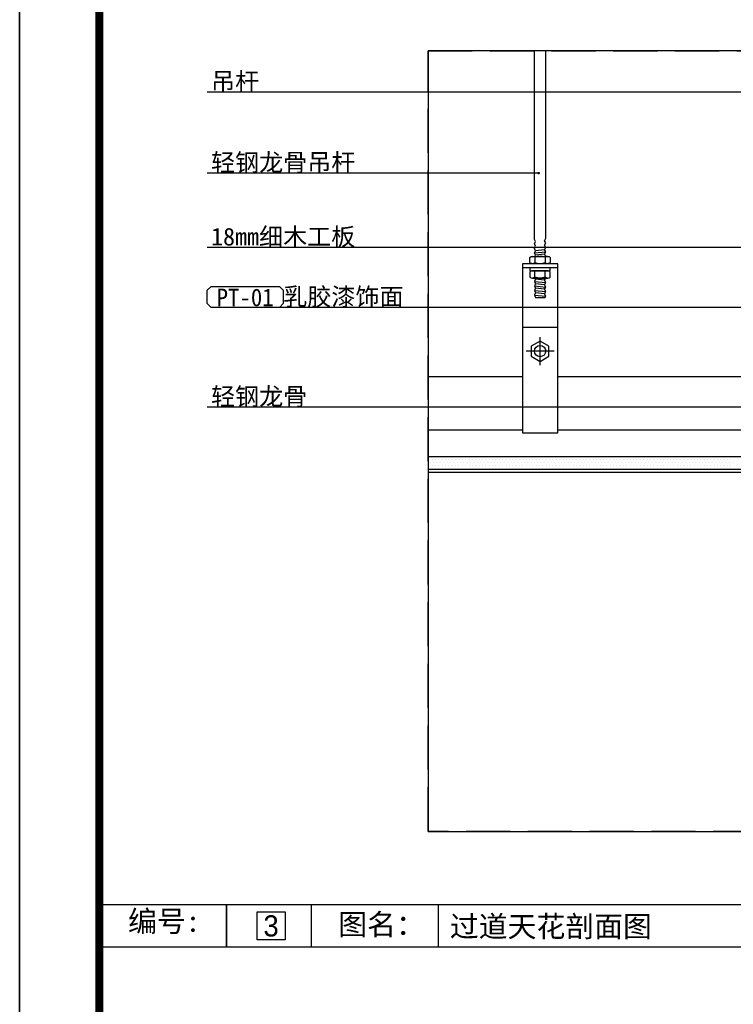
# Model space of a CAD drawing. Header units: millimetres. Extents: x -53 to 3023, y -53 to 2153.
# Tile 2 of 52: x 0 to 506, y 645 to 1344. Entities that reach past the tile are written whole.
import ezdxf
from ezdxf.enums import TextEntityAlignment as Align

# ---------------------------------------------------------------- set-up
doc = ezdxf.new("R2010")
doc.units = ezdxf.units.MM
doc.header["$LTSCALE"] = 5
doc.linetypes.add('DASH', pattern=[0.35, 0.25, -0.1])
doc.layers.get('Defpoints').update_dxf_attribs({"color": 8})
for name, color, linetype in [('8', 8, 'Continuous'), ('A-建筑-拆墙', 251, 'Continuous'), ('A-建筑-窗户', 4, 'Continuous'), ('A2图框$0$E-图框', 100, 'Continuous'), ('E--图例', 3, 'Continuous'), ('E-文本', 7, 'Continuous'), ('F-文本', 61, 'Continuous'), ('Q-立面-完成面造型线', 6, 'Continuous'), ('Q-立面-次粗线', 31, 'Continuous'), ('Q-立面-粗线', 30, 'Continuous')]:
    doc.layers.add(name, color=color, linetype=linetype)
doc.layers.add('A-批量打印图层', color=251, linetype='Continuous', plot=False)
doc.layers.add('A2图框$0$图框外线', color=1, linetype='Continuous', plot=False)
doc.styles.add('-宋体', font='SimSun.ttf', dxfattribs={"width": 0.8})
doc.styles.add('ar', font='arial.ttf')
doc.styles.get("Standard").update_dxf_attribs({"font": 'SimSun.ttf'})
doc.styles.add('TXT', font='gbenor.shx', dxfattribs={"width": 0.7})
doc.styles.add('黑体', font='SIMHEI_0.TTF')
doc.dimstyles.new('1', dxfattribs={"dimscale": 0, "dimtxt": 2.5, "dimasz": 1.5, "dimexe": 1, "dimexo": 0, "dimgap": 0.3, "dimtad": 1, "dimdec": 0, "dimzin": 0, "dimdsep": 46, "dimtxsty": 'Standard', "dimblk": 'ARCHTICK', "dimcen": 0.09, "dimclrd": 8, "dimclre": 8, "dimclrt": 4, "dimadec": 0, "dimazin": 0, "dimtfac": 1, "dimtdec": 0, "dimtix": 1, "dimtofl": 0, "dimtmove": 2, "dimatfit": 3, "dimldrblk": 'DOTSMALL', "dimfxl": 5, "dimfxlon": 1, "dimtolj": 1, "dimtzin": 0, "dimarcsym": 0})

# ---------------------------------------------------------------- blocks, each defined once
blk = doc.blocks.new('A$C09D450D1')
at = {"layer": '8'}
for p, q in [((-50, 24), (-50, 58)), ((-50, 58), (0, 58)), ((0, 58), (0, 24)), ((-42, 26.86), (-42, 51.32)), ((-42, 51.32), (-8, 51.32)), ((-8, 51.32), (-8, 26.86)), ((-41.5, 21), (-50, 24)), ((-36.5, 23.86), (-42, 26.86)), ((-41.5, 16), (-41.5, 21)), ((-36.5, 14), (-36.5, 23.86)), ((-8, 26.86), (-13.5, 23.86)), ((-13.5, 23.86), (-13.5, 14)), ((0, 24), (-8.5, 21)), ((-8.5, 21), (-8.5, 16)), ((-45, 19), (-50, 19)), ((-50, 19), (-50, 0)), ((-49.5, 0.5), (-49.5, 18.5)), ((-49.5, 18.5), (-45.5, 18.5)), ((-49.5, 8), (-49.5, 16)), ((-49.5, 16), (-41.5, 16)), ((-45.5, 18.5), (-45.5, 16)), ((-45.5, 16), (-45, 16)), ((-45, 16), (-45, 19)), ((-43.43, 13.65), (-43.11, 14.51)), ((-43.32, 15.17), (-43, 16.03)), ((-43.11, 14.51), (-43.32, 15.17)), ((-43.25, 16.67), (-42.51, 18)), ((-43, 16.03), (-43.25, 16.67)), ((-42.51, 18), (-41.88, 17.18)), ((-41.88, 17.18), (-42.04, 16.38)), ((-42.04, 16.38), (-41.77, 15.74)), ((-41.77, 15.74), (-41.96, 14.93)), ((-41.96, 14.93), (-41.64, 14.31)), ((-41.64, 14.31), (-41.81, 13.51)), ((-13.5, 14), (-36.5, 14)), ((-8.5, 16), (-0.5, 16)), ((-8.04, 14.93), (-8.36, 14.31)), ((-8.36, 14.31), (-8.19, 13.51)), ((-7.96, 16.38), (-8.23, 15.74)), ((-8.23, 15.74), (-8.04, 14.93)), ((-7.49, 18), (-8.12, 17.18)), ((-8.12, 17.18), (-7.96, 16.38)), ((-6.75, 16.67), (-7.49, 18)), ((-7, 16.03), (-6.75, 16.67)), ((-6.68, 15.17), (-7, 16.03)), ((-6.89, 14.51), (-6.68, 15.17)), ((-6.57, 13.65), (-6.89, 14.51)), ((0, 19), (-5, 19)), ((-5, 19), (-5, 16)), ((-5, 16), (-4.5, 16)), ((-4.5, 16), (-4.5, 18.5)), ((-4.5, 18.5), (-0.5, 18.5)), ((-0.5, 18.5), (-0.5, 0.5)), ((-0.5, 16), (-0.5, 8)), ((0, 0), (0, 19)), ((-0.5, 8), (-49.5, 8)), ((-43.76, 8.82), (-43.25, 9.79)), ((-43.35, 8.13), (-43.76, 8.82)), ((-43.76, 7.14), (-43.35, 8.13)), ((-43.35, 6.44), (-43.76, 7.14)), ((-43.69, 10.46), (-43.23, 11.43)), ((-43.25, 9.79), (-43.69, 10.46)), ((-43.58, 12.07), (-43.17, 13.01)), ((-43.23, 11.43), (-43.58, 12.07)), ((-43.17, 13.01), (-43.43, 13.65)), ((-41.81, 13.51), (-41.48, 12.85)), ((-41.48, 12.85), (-41.77, 11.96)), ((-41.77, 11.96), (-41.35, 11.31)), ((-41.35, 11.31), (-41.75, 10.35)), ((-41.75, 10.35), (-41.26, 9.67)), ((-41.26, 8), (-41.68, 7.04)), ((-41.68, 7.04), (-41.26, 6.33)), ((-41.26, 9.67), (-41.66, 8.7)), ((-41.66, 8.7), (-41.26, 8)), ((-8.25, 10.35), (-8.74, 9.67)), ((-8.74, 9.67), (-8.34, 8.7)), ((-8.34, 8.7), (-8.74, 8)), ((-8.74, 8), (-8.32, 7.04)), ((-8.32, 7.04), (-8.74, 6.33)), ((-8.23, 11.96), (-8.65, 11.31)), ((-8.65, 11.31), (-8.25, 10.35)), ((-8.19, 13.51), (-8.52, 12.85)), ((-8.52, 12.85), (-8.23, 11.96)), ((-6.83, 13.01), (-6.57, 13.65)), ((-6.42, 12.07), (-6.83, 13.01)), ((-6.77, 11.43), (-6.42, 12.07)), ((-6.31, 10.46), (-6.77, 11.43)), ((-6.75, 9.79), (-6.31, 10.46)), ((-6.24, 8.82), (-6.75, 9.79)), ((-6.65, 8.13), (-6.24, 8.82)), ((-6.24, 7.14), (-6.65, 8.13)), ((-6.65, 6.44), (-6.24, 7.14)), ((-50, 0), (-37, 0)), ((-37.08, 0.5), (-49.5, 0.5)), ((-43.76, 5.47), (-43.35, 6.44)), ((-43.35, 4.77), (-43.76, 5.47)), ((-43.76, 3.8), (-43.35, 4.77)), ((-43.35, 3.1), (-43.76, 3.8)), ((-43.76, 2.14), (-43.35, 3.1)), ((-43.76, 2.14), (-43.76, 2.14)), ((-43.76, -5.63), (-43.76, 2.14)), ((-41.26, 6.33), (-41.68, 5.37)), ((-41.68, 5.37), (-41.26, 4.67)), ((-41.26, 4.67), (-41.68, 3.7)), ((-41.68, 3.7), (-41.26, 2.99)), ((-41.26, 2.99), (-41.68, 2.06)), ((-41.68, 2.06), (-41.26, 1.33)), ((-41.26, 1.33), (-41.26, -5.63)), ((-34, 1.53), (-37.08, 0.5)), ((-37, 0), (-34, 1)), ((-31, 0.53), (-34, 1.53)), ((-34, 1), (-31, 0)), ((-28, 1.53), (-31, 0.53)), ((-31, 0), (-28, 1)), ((-25, 0.53), (-28, 1.53)), ((-28, 1), (-25, 0)), ((-22, 1.53), (-25, 0.53)), ((-25, 0), (-22, 1)), ((-19, 0.53), (-22, 1.53)), ((-22, 1), (-19, 0)), ((-16, 1.53), (-19, 0.53)), ((-19, 0), (-16, 1)), ((-12.92, 0.5), (-16, 1.53)), ((-16, 1), (-13, 0)), ((-13, 0), (0, 0)), ((-0.5, 0.5), (-12.92, 0.5)), ((-8.74, 6.33), (-8.32, 5.37)), ((-8.32, 5.37), (-8.74, 4.67)), ((-8.74, 4.67), (-8.32, 3.7)), ((-8.32, 3.7), (-8.74, 2.99)), ((-8.74, 2.99), (-8.32, 2.06)), ((-8.32, 2.06), (-8.74, 1.33)), ((-8.74, 1.33), (-8.74, -5.63)), ((-6.24, 5.47), (-6.65, 6.44)), ((-6.65, 4.77), (-6.24, 5.47)), ((-6.24, 3.8), (-6.65, 4.77)), ((-6.65, 3.1), (-6.24, 3.8)), ((-6.24, 2.14), (-6.65, 3.1)), ((-6.24, 2.14), (-6.24, 2.14)), ((-6.24, -5.63), (-6.24, 2.14)), ((-45.01, -7), (-43.76, -5.63)), ((-41.26, -5.63), (-40.01, -7)), ((-8.74, -5.63), (-9.99, -7)), ((-4.99, -7), (-6.24, -5.63)), ((-40.01, -7), (-45.01, -7)), ((-9.99, -7), (-4.99, -7))]:
    blk.add_line(p, q, dxfattribs=at)
blk = doc.blocks.new('*E37')
at = {"layer": '8'}
for p, q in [((16.51, 30.73, 0), (15.22, 30.6, 0)), ((15.07, 30.27, 0), (16.67, 30.43, 0)), ((15.15, 29.66, 0), (15.15, 28.87, 0)), ((16.51, 30.09, 0), (15.22, 29.96, 0)), ((16.59, 29.66, 0), (16.59, 28.87, 0)), ((18.37, 28.15, 0), (13.37, 28.15, 0)), ((15.15, 26.84, 0), (15.15, 27.63, 0)), ((16.59, 26.84, 0), (16.59, 27.63, 0)), ((15.07, 26.23, 0), (16.67, 26.07, 0)), ((15.07, 25.59, 0), (16.67, 25.43, 0)), ((16.51, 26.41, 0), (15.22, 26.54, 0)), ((16.51, 25.77, 0), (15.22, 25.9, 0)), ((16.51, 25.13, 0), (15.22, 25.26, 0)), ((15.07, 24.95, 0), (16.67, 24.79, 0)), ((15.07, 24.31, 0), (16.67, 24.15, 0)), ((16.51, 24.49, 0), (15.22, 24.62, 0)), ((15.23, 23.95, 0), (16.57, 23.95, 0)), ((13.37, 19.75, 0), (18.37, 19.75, 0)), ((15.87, 14.36, 0), (15.87, 18.34, 0)), ((17.85, 16.35, 0), (13.88, 16.35, 0)), ((0, 12.74, 0), (13.37, 12.74, 0)), ((18.37, 12.74, 0), (57.87, 12.74, 0)), ((13.37, 5.15, 0), (0, 5.15, 0)), ((57.87, 5.15, 0), (18.37, 5.15, 0))]:
    blk.add_line(p, q, dxfattribs=at)
at = {"layer": '8', "elevation": 0}
for points in [[(15.14, 29.79), (15.22, 29.96), (15.07, 30.27), (15.22, 30.6), (15.07, 30.91), (15.22, 31.24), (15.07, 31.55), (15.22, 31.88), (15.07, 32.19), (15.07, 58.95)], [(16.67, 29.79), (16.51, 30.09), (16.67, 30.43), (16.51, 30.73), (16.67, 31.07), (16.51, 31.37), (16.67, 31.71), (16.51, 32.01), (16.67, 32.35), (16.67, 58.95)], [(14.43, 28.15), (14.43, 27.75), (17.31, 27.75), (17.31, 28.15)], [(15.14, 26.71), (15.22, 26.54), (15.07, 26.23), (15.22, 25.9), (15.07, 25.59), (15.22, 25.26), (15.07, 24.95), (15.22, 24.62), (15.07, 24.31), (15.23, 23.95)], [(16.57, 23.95), (16.67, 24.15), (16.51, 24.49), (16.67, 24.79), (16.51, 25.13), (16.67, 25.43), (16.51, 25.77), (16.67, 26.07), (16.51, 26.41), (16.67, 26.71)]]:
    blk.add_lwpolyline(points, dxfattribs=at)
for points in [[(15.14, 29.79), (16.67, 29.79), (16.95, 29.79, -0.22641), (17.31, 29.64), (17.31, 28.9, -0.193582), (16.92, 28.75), (16.55, 28.75), (15.19, 28.75), (14.81, 28.75, -0.201578), (14.42, 28.9), (14.42, 29.64, -0.203722), (14.78, 29.79)], [(15.14, 26.71), (16.67, 26.71), (16.95, 26.71, 0.22641), (17.31, 26.86), (17.31, 27.6, 0.193582), (16.92, 27.75), (16.55, 27.75), (15.19, 27.75), (14.81, 27.75, 0.201578), (14.43, 27.6), (14.43, 26.86, 0.203722), (14.78, 26.71)]]:
    blk.add_lwpolyline(points, format="xyb", close=True, dxfattribs=at)
for points in [[(16.92, 29.79, 0.219294), (16.59, 29.66, 0.173205), (15.15, 29.66, 0.102242), (14.81, 29.79)], [(16.92, 28.75, -0.219294), (16.59, 28.87, -0.173205), (15.15, 28.87, -0.102242), (14.81, 28.75)], [(16.92, 27.75, 0.219294), (16.59, 27.63, 0.173205), (15.15, 27.63, 0.102242), (14.81, 27.75)], [(16.92, 26.71, -0.219294), (16.59, 26.84, -0.173205), (15.15, 26.84, -0.102242), (14.81, 26.71)]]:
    blk.add_lwpolyline(points, format="xyb", dxfattribs=at)
for points in [[(18.37, 4.75), (18.37, 28.75), (13.37, 28.75), (13.37, 4.75)], [(15.87, 17.78), (14.62, 17.06), (14.62, 15.62), (15.87, 14.9), (17.11, 15.62), (17.11, 17.06)]]:
    blk.add_lwpolyline(points, close=True, dxfattribs=at)
at = {"layer": '8'}
blk.add_circle((15.87, 16.35, 0), 0.8, dxfattribs=at)
at = {"layer": '8', "extrusion": (0, 0, -1), "xscale": 0.1999999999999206, "yscale": 0.1999999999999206, "zscale": -0.1999999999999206}
blk.add_blockref('A$C09D450D1', (-57.87, 1.4, 0), dxfattribs=at)
blk = doc.blocks.new('A2图框')
at = {"layer": 'A2图框$0$E-图框', "color": 4, "const_width": 1.13}
blk.add_lwpolyline([(-363.4, 295.3), (209.38, 295.3), (209.38, -104.9), (-363.4, -104.9)], close=True, dxfattribs=at)
at = {"layer": 'A2图框$0$图框外线', "color": 1}
blk.add_lwpolyline([(-374.72, 305.2), (219.28, 305.2), (219.28, -114.8), (-374.72, -114.8)], close=True, dxfattribs=at)
blk.add_lwpolyline([(-374.72, 305.2), (219.28, 305.2), (219.28, -114.8), (-374.72, -114.8)], close=True, dxfattribs=at)
blk.add_lwpolyline([(-374.72, 305.2), (219.28, 305.2), (219.28, -114.8), (-374.72, -114.8)], close=True, dxfattribs=at)
blk = doc.blocks.new('序号')
at = {"layer": 'E-文本', "color": 3}
blk.add_lwpolyline([(-5.25, 0.25), (0.25, 0.25), (0.25, -5.25), (-5.25, -5.25)], close=True, dxfattribs=at)
at = {"layer": 'E-文本', "style": '黑体'}
blk.add_attdef('序号', text='', height=4, dxfattribs=at).set_placement((-2.5, -2.5), align=Align.MIDDLE_CENTER)
blk = doc.blocks.new('_ArchTick')
at = {"color": 0, "linetype": 'ByBlock', "const_width": 0.15}
blk.add_lwpolyline([(-0.5, -0.5), (0.5, 0.5)], dxfattribs=at)
blk = doc.blocks.new('材料编号1')
at = {"layer": 'E--图例', "color": 3}
blk.add_lwpolyline([(8.715, -1.898), (8.715, -0.637), (8.346, -0.267), (1.889, -0.267), (1.52, -0.637), (1.52, -1.898), (1.889, -2.267), (8.346, -2.267)], close=True, dxfattribs=at)
at = {"layer": 'E-文本', "style": 'TXT', "width": 0.7}
blk.add_attdef('编号', (1.608, -2.296), '', height=2, dxfattribs=at)
blk = doc.blocks.new('0')
at = {"color": 3}
for p, q in [((-535380.33, 505181.72), (-534861.54, 505181.72)), ((-535362.33, 505175.72), (-535362.33, 505181.72)), ((-535362.33, 505181.72), (-535362.33, 505175.72)), ((-535350.33, 505181.72), (-535350.33, 505175.72)), ((-535332.33, 505181.72), (-535332.33, 505175.72)), ((-535380.33, 505175.72), (-534861.54, 505175.72))]:
    blk.add_line(p, q, dxfattribs=at)
at = {"layer": 'A-批量打印图层'}
blk.add_lwpolyline([(-535391.64, 505458.51), (-534797.64, 505458.51), (-534797.64, 505038.51), (-535391.64, 505038.51)], close=True, dxfattribs=at)
at = {"layer": 'Defpoints', "linetype": 'Continuous'}
blk.add_lwpolyline([(-535333.73, 505192.11), (-535147.08, 505192.11), (-535147.08, 505302.83), (-535333.73, 505302.83)], close=True, dxfattribs=at)
at = {"layer": 'Q-立面-完成面造型线', "ltscale": 0.2}
blk.add_line((-535333.73, 505243.08, 1.38), (-535219.03, 505243.08, 1.38), dxfattribs=at)
at = {"layer": 'Q-立面-次粗线', "ltscale": 0.2}
for p, q in [((-535333.73, 505245.28, 1.38), (-535219.43, 505245.28, 1.38)), ((-535333.65, 505244.91, 1.38), (-535333.65, 505244.91, 1.38)), ((-535333.41, 505244.43, 1.38), (-535333.41, 505244.43, 1.38)), ((-535333.17, 505244.91, 1.38), (-535333.17, 505244.91, 1.38)), ((-535332.93, 505244.43, 1.38), (-535332.93, 505244.43, 1.38)), ((-535332.7, 505244.91, 1.38), (-535332.7, 505244.91, 1.38)), ((-535332.46, 505244.43, 1.38), (-535332.46, 505244.43, 1.38)), ((-535332.22, 505244.91, 1.38), (-535332.22, 505244.91, 1.38)), ((-535331.98, 505244.43, 1.38), (-535331.98, 505244.43, 1.38)), ((-535331.74, 505244.91, 1.38), (-535331.74, 505244.91, 1.38)), ((-535331.51, 505244.43, 1.38), (-535331.51, 505244.43, 1.38)), ((-535331.27, 505244.91, 1.38), (-535331.27, 505244.91, 1.38)), ((-535331.03, 505244.43, 1.38), (-535331.03, 505244.43, 1.38)), ((-535330.79, 505244.91, 1.38), (-535330.79, 505244.91, 1.38)), ((-535330.55, 505244.43, 1.38), (-535330.55, 505244.43, 1.38)), ((-535330.31, 505244.91, 1.38), (-535330.31, 505244.91, 1.38)), ((-535330.08, 505244.43, 1.38), (-535330.08, 505244.43, 1.38)), ((-535329.84, 505244.91, 1.38), (-535329.84, 505244.91, 1.38)), ((-535329.6, 505244.43, 1.38), (-535329.6, 505244.43, 1.38)), ((-535329.36, 505244.91, 1.38), (-535329.36, 505244.91, 1.38)), ((-535329.12, 505244.43, 1.38), (-535329.12, 505244.43, 1.38)), ((-535328.89, 505244.91, 1.38), (-535328.89, 505244.91, 1.38)), ((-535328.65, 505244.43, 1.38), (-535328.65, 505244.43, 1.38)), ((-535328.41, 505244.91, 1.38), (-535328.41, 505244.91, 1.38)), ((-535328.17, 505244.43, 1.38), (-535328.17, 505244.43, 1.38)), ((-535327.93, 505244.91, 1.38), (-535327.93, 505244.91, 1.38)), ((-535327.7, 505244.43, 1.38), (-535327.7, 505244.43, 1.38)), ((-535327.46, 505244.91, 1.38), (-535327.46, 505244.91, 1.38)), ((-535327.22, 505244.43, 1.38), (-535327.22, 505244.43, 1.38)), ((-535326.98, 505244.91, 1.38), (-535326.98, 505244.91, 1.38)), ((-535326.74, 505244.43, 1.38), (-535326.74, 505244.43, 1.38)), ((-535326.5, 505244.91, 1.38), (-535326.5, 505244.91, 1.38)), ((-535326.27, 505244.43, 1.38), (-535326.27, 505244.43, 1.38)), ((-535326.03, 505244.91, 1.38), (-535326.03, 505244.91, 1.38)), ((-535325.79, 505244.43, 1.38), (-535325.79, 505244.43, 1.38)), ((-535325.55, 505244.91, 1.38), (-535325.55, 505244.91, 1.38)), ((-535325.31, 505244.43, 1.38), (-535325.31, 505244.43, 1.38)), ((-535325.08, 505244.91, 1.38), (-535325.08, 505244.91, 1.38)), ((-535324.84, 505244.43, 1.38), (-535324.84, 505244.43, 1.38)), ((-535324.6, 505244.91, 1.38), (-535324.6, 505244.91, 1.38)), ((-535324.36, 505244.43, 1.38), (-535324.36, 505244.43, 1.38)), ((-535324.12, 505244.91, 1.38), (-535324.12, 505244.91, 1.38)), ((-535323.89, 505244.43, 1.38), (-535323.89, 505244.43, 1.38)), ((-535323.65, 505244.91, 1.38), (-535323.65, 505244.91, 1.38)), ((-535323.41, 505244.43, 1.38), (-535323.41, 505244.43, 1.38)), ((-535323.17, 505244.91, 1.38), (-535323.17, 505244.91, 1.38)), ((-535322.93, 505244.43, 1.38), (-535322.93, 505244.43, 1.38)), ((-535322.69, 505244.91, 1.38), (-535322.69, 505244.91, 1.38)), ((-535322.46, 505244.43, 1.38), (-535322.46, 505244.43, 1.38)), ((-535322.22, 505244.91, 1.38), (-535322.22, 505244.91, 1.38)), ((-535321.98, 505244.43, 1.38), (-535321.98, 505244.43, 1.38)), ((-535321.74, 505244.91, 1.38), (-535321.74, 505244.91, 1.38)), ((-535321.5, 505244.43, 1.38), (-535321.5, 505244.43, 1.38)), ((-535321.27, 505244.91, 1.38), (-535321.27, 505244.91, 1.38)), ((-535321.03, 505244.43, 1.38), (-535321.03, 505244.43, 1.38)), ((-535320.79, 505244.91, 1.38), (-535320.79, 505244.91, 1.38)), ((-535320.55, 505244.43, 1.38), (-535320.55, 505244.43, 1.38)), ((-535320.31, 505244.91, 1.38), (-535320.31, 505244.91, 1.38)), ((-535320.08, 505244.43, 1.38), (-535320.08, 505244.43, 1.38)), ((-535319.84, 505244.91, 1.38), (-535319.84, 505244.91, 1.38)), ((-535319.6, 505244.43, 1.38), (-535319.6, 505244.43, 1.38)), ((-535319.36, 505244.91, 1.38), (-535319.36, 505244.91, 1.38)), ((-535319.12, 505244.43, 1.38), (-535319.12, 505244.43, 1.38)), ((-535318.88, 505244.91, 1.38), (-535318.88, 505244.91, 1.38)), ((-535318.65, 505244.43, 1.38), (-535318.65, 505244.43, 1.38)), ((-535318.41, 505244.91, 1.38), (-535318.41, 505244.91, 1.38)), ((-535318.17, 505244.43, 1.38), (-535318.17, 505244.43, 1.38)), ((-535317.93, 505244.91, 1.38), (-535317.93, 505244.91, 1.38)), ((-535317.69, 505244.43, 1.38), (-535317.69, 505244.43, 1.38)), ((-535317.46, 505244.91, 1.38), (-535317.46, 505244.91, 1.38)), ((-535317.22, 505244.43, 1.38), (-535317.22, 505244.43, 1.38)), ((-535316.98, 505244.91, 1.38), (-535316.98, 505244.91, 1.38)), ((-535316.74, 505244.43, 1.38), (-535316.74, 505244.43, 1.38)), ((-535316.5, 505244.91, 1.38), (-535316.5, 505244.91, 1.38)), ((-535316.27, 505244.43, 1.38), (-535316.27, 505244.43, 1.38)), ((-535316.03, 505244.91, 1.38), (-535316.03, 505244.91, 1.38)), ((-535315.79, 505244.43, 1.38), (-535315.79, 505244.43, 1.38)), ((-535315.55, 505244.91, 1.38), (-535315.55, 505244.91, 1.38)), ((-535315.31, 505244.43, 1.38), (-535315.31, 505244.43, 1.38)), ((-535315.07, 505244.91, 1.38), (-535315.07, 505244.91, 1.38)), ((-535314.84, 505244.43, 1.38), (-535314.84, 505244.43, 1.38)), ((-535314.6, 505244.91, 1.38), (-535314.6, 505244.91, 1.38)), ((-535314.36, 505244.43, 1.38), (-535314.36, 505244.43, 1.38)), ((-535314.12, 505244.91, 1.38), (-535314.12, 505244.91, 1.38)), ((-535313.88, 505244.43, 1.38), (-535313.88, 505244.43, 1.38)), ((-535313.65, 505244.91, 1.38), (-535313.65, 505244.91, 1.38)), ((-535313.41, 505244.43, 1.38), (-535313.41, 505244.43, 1.38)), ((-535313.17, 505244.91, 1.38), (-535313.17, 505244.91, 1.38)), ((-535312.93, 505244.43, 1.38), (-535312.93, 505244.43, 1.38)), ((-535312.69, 505244.91, 1.38), (-535312.69, 505244.91, 1.38)), ((-535312.46, 505244.43, 1.38), (-535312.46, 505244.43, 1.38)), ((-535312.22, 505244.91, 1.38), (-535312.22, 505244.91, 1.38)), ((-535311.98, 505244.43, 1.38), (-535311.98, 505244.43, 1.38)), ((-535311.74, 505244.91, 1.38), (-535311.74, 505244.91, 1.38)), ((-535311.5, 505244.43, 1.38), (-535311.5, 505244.43, 1.38)), ((-535311.26, 505244.91, 1.38), (-535311.26, 505244.91, 1.38)), ((-535311.03, 505244.43, 1.38), (-535311.03, 505244.43, 1.38)), ((-535310.79, 505244.91, 1.38), (-535310.79, 505244.91, 1.38)), ((-535310.55, 505244.43, 1.38), (-535310.55, 505244.43, 1.38)), ((-535310.31, 505244.91, 1.38), (-535310.31, 505244.91, 1.38)), ((-535310.07, 505244.43, 1.38), (-535310.07, 505244.43, 1.38)), ((-535309.84, 505244.91, 1.38), (-535309.84, 505244.91, 1.38)), ((-535309.6, 505244.43, 1.38), (-535309.6, 505244.43, 1.38)), ((-535309.36, 505244.91, 1.38), (-535309.36, 505244.91, 1.38)), ((-535309.12, 505244.43, 1.38), (-535309.12, 505244.43, 1.38)), ((-535308.88, 505244.91, 1.38), (-535308.88, 505244.91, 1.38)), ((-535308.65, 505244.43, 1.38), (-535308.65, 505244.43, 1.38)), ((-535308.41, 505244.91, 1.38), (-535308.41, 505244.91, 1.38)), ((-535308.17, 505244.43, 1.38), (-535308.17, 505244.43, 1.38)), ((-535307.93, 505244.91, 1.38), (-535307.93, 505244.91, 1.38)), ((-535307.69, 505244.43, 1.38), (-535307.69, 505244.43, 1.38)), ((-535307.45, 505244.91, 1.38), (-535307.45, 505244.91, 1.38)), ((-535307.22, 505244.43, 1.38), (-535307.22, 505244.43, 1.38)), ((-535306.98, 505244.91, 1.38), (-535306.98, 505244.91, 1.38)), ((-535306.74, 505244.43, 1.38), (-535306.74, 505244.43, 1.38)), ((-535306.5, 505244.91, 1.38), (-535306.5, 505244.91, 1.38)), ((-535306.26, 505244.43, 1.38), (-535306.26, 505244.43, 1.38)), ((-535306.03, 505244.91, 1.38), (-535306.03, 505244.91, 1.38)), ((-535305.79, 505244.43, 1.38), (-535305.79, 505244.43, 1.38)), ((-535305.55, 505244.91, 1.38), (-535305.55, 505244.91, 1.38)), ((-535305.31, 505244.43, 1.38), (-535305.31, 505244.43, 1.38)), ((-535305.07, 505244.91, 1.38), (-535305.07, 505244.91, 1.38)), ((-535304.84, 505244.43, 1.38), (-535304.84, 505244.43, 1.38)), ((-535304.6, 505244.91, 1.38), (-535304.6, 505244.91, 1.38)), ((-535304.36, 505244.43, 1.38), (-535304.36, 505244.43, 1.38)), ((-535304.12, 505244.91, 1.38), (-535304.12, 505244.91, 1.38)), ((-535303.88, 505244.43, 1.38), (-535303.88, 505244.43, 1.38)), ((-535303.64, 505244.91, 1.38), (-535303.64, 505244.91, 1.38)), ((-535303.41, 505244.43, 1.38), (-535303.41, 505244.43, 1.38)), ((-535303.17, 505244.91, 1.38), (-535303.17, 505244.91, 1.38)), ((-535302.93, 505244.43, 1.38), (-535302.93, 505244.43, 1.38)), ((-535302.69, 505244.91, 1.38), (-535302.69, 505244.91, 1.38)), ((-535302.45, 505244.43, 1.38), (-535302.45, 505244.43, 1.38)), ((-535302.22, 505244.91, 1.38), (-535302.22, 505244.91, 1.38)), ((-535301.98, 505244.43, 1.38), (-535301.98, 505244.43, 1.38)), ((-535301.74, 505244.91, 1.38), (-535301.74, 505244.91, 1.38)), ((-535301.5, 505244.43, 1.38), (-535301.5, 505244.43, 1.38)), ((-535301.26, 505244.91, 1.38), (-535301.26, 505244.91, 1.38)), ((-535301.03, 505244.43, 1.38), (-535301.03, 505244.43, 1.38)), ((-535300.79, 505244.91, 1.38), (-535300.79, 505244.91, 1.38)), ((-535300.55, 505244.43, 1.38), (-535300.55, 505244.43, 1.38)), ((-535300.31, 505244.91, 1.38), (-535300.31, 505244.91, 1.38)), ((-535300.07, 505244.43, 1.38), (-535300.07, 505244.43, 1.38)), ((-535299.83, 505244.91, 1.38), (-535299.83, 505244.91, 1.38)), ((-535299.6, 505244.43, 1.38), (-535299.6, 505244.43, 1.38)), ((-535299.36, 505244.91, 1.38), (-535299.36, 505244.91, 1.38)), ((-535299.12, 505244.43, 1.38), (-535299.12, 505244.43, 1.38)), ((-535298.88, 505244.91, 1.38), (-535298.88, 505244.91, 1.38)), ((-535298.64, 505244.43, 1.38), (-535298.64, 505244.43, 1.38)), ((-535298.41, 505244.91, 1.38), (-535298.41, 505244.91, 1.38)), ((-535298.17, 505244.43, 1.38), (-535298.17, 505244.43, 1.38)), ((-535297.93, 505244.91, 1.38), (-535297.93, 505244.91, 1.38)), ((-535297.69, 505244.43, 1.38), (-535297.69, 505244.43, 1.38)), ((-535297.45, 505244.91, 1.38), (-535297.45, 505244.91, 1.38)), ((-535297.22, 505244.43, 1.38), (-535297.22, 505244.43, 1.38)), ((-535296.98, 505244.91, 1.38), (-535296.98, 505244.91, 1.38)), ((-535296.74, 505244.43, 1.38), (-535296.74, 505244.43, 1.38)), ((-535296.5, 505244.91, 1.38), (-535296.5, 505244.91, 1.38)), ((-535296.26, 505244.43, 1.38), (-535296.26, 505244.43, 1.38)), ((-535296.02, 505244.91, 1.38), (-535296.02, 505244.91, 1.38)), ((-535295.79, 505244.43, 1.38), (-535295.79, 505244.43, 1.38)), ((-535295.55, 505244.91, 1.38), (-535295.55, 505244.91, 1.38)), ((-535295.31, 505244.43, 1.38), (-535295.31, 505244.43, 1.38)), ((-535295.07, 505244.91, 1.38), (-535295.07, 505244.91, 1.38)), ((-535294.83, 505244.43, 1.38), (-535294.83, 505244.43, 1.38)), ((-535294.6, 505244.91, 1.38), (-535294.6, 505244.91, 1.38)), ((-535294.36, 505244.43, 1.38), (-535294.36, 505244.43, 1.38)), ((-535294.12, 505244.91, 1.38), (-535294.12, 505244.91, 1.38)), ((-535293.88, 505244.43, 1.38), (-535293.88, 505244.43, 1.38)), ((-535293.64, 505244.91, 1.38), (-535293.64, 505244.91, 1.38)), ((-535293.41, 505244.43, 1.38), (-535293.41, 505244.43, 1.38)), ((-535293.17, 505244.91, 1.38), (-535293.17, 505244.91, 1.38)), ((-535292.93, 505244.43, 1.38), (-535292.93, 505244.43, 1.38)), ((-535292.69, 505244.91, 1.38), (-535292.69, 505244.91, 1.38)), ((-535292.45, 505244.43, 1.38), (-535292.45, 505244.43, 1.38)), ((-535292.21, 505244.91, 1.38), (-535292.21, 505244.91, 1.38)), ((-535291.98, 505244.43, 1.38), (-535291.98, 505244.43, 1.38)), ((-535291.74, 505244.91, 1.38), (-535291.74, 505244.91, 1.38)), ((-535291.5, 505244.43, 1.38), (-535291.5, 505244.43, 1.38)), ((-535291.26, 505244.91, 1.38), (-535291.26, 505244.91, 1.38)), ((-535291.02, 505244.43, 1.38), (-535291.02, 505244.43, 1.38)), ((-535290.79, 505244.91, 1.38), (-535290.79, 505244.91, 1.38)), ((-535290.55, 505244.43, 1.38), (-535290.55, 505244.43, 1.38)), ((-535333.73, 505243.48, 1.38), (-535219.43, 505243.48, 1.38)), ((-535333.65, 505243.95, 1.38), (-535333.65, 505243.95, 1.38)), ((-535333.17, 505243.95, 1.38), (-535333.17, 505243.95, 1.38)), ((-535332.7, 505243.95, 1.38), (-535332.7, 505243.95, 1.38)), ((-535332.22, 505243.95, 1.38), (-535332.22, 505243.95, 1.38)), ((-535331.74, 505243.95, 1.38), (-535331.74, 505243.95, 1.38)), ((-535331.27, 505243.95, 1.38), (-535331.27, 505243.95, 1.38)), ((-535330.79, 505243.95, 1.38), (-535330.79, 505243.95, 1.38)), ((-535330.31, 505243.95, 1.38), (-535330.31, 505243.95, 1.38)), ((-535329.84, 505243.95, 1.38), (-535329.84, 505243.95, 1.38)), ((-535329.36, 505243.95, 1.38), (-535329.36, 505243.95, 1.38)), ((-535328.89, 505243.95, 1.38), (-535328.89, 505243.95, 1.38)), ((-535328.41, 505243.95, 1.38), (-535328.41, 505243.95, 1.38)), ((-535327.93, 505243.95, 1.38), (-535327.93, 505243.95, 1.38)), ((-535327.46, 505243.95, 1.38), (-535327.46, 505243.95, 1.38)), ((-535326.98, 505243.95, 1.38), (-535326.98, 505243.95, 1.38)), ((-535326.5, 505243.95, 1.38), (-535326.5, 505243.95, 1.38)), ((-535326.03, 505243.95, 1.38), (-535326.03, 505243.95, 1.38)), ((-535325.55, 505243.95, 1.38), (-535325.55, 505243.95, 1.38)), ((-535325.08, 505243.95, 1.38), (-535325.08, 505243.95, 1.38)), ((-535324.6, 505243.95, 1.38), (-535324.6, 505243.95, 1.38)), ((-535324.12, 505243.95, 1.38), (-535324.12, 505243.95, 1.38)), ((-535323.65, 505243.95, 1.38), (-535323.65, 505243.95, 1.38)), ((-535323.17, 505243.95, 1.38), (-535323.17, 505243.95, 1.38)), ((-535322.69, 505243.95, 1.38), (-535322.69, 505243.95, 1.38)), ((-535322.22, 505243.95, 1.38), (-535322.22, 505243.95, 1.38)), ((-535321.74, 505243.95, 1.38), (-535321.74, 505243.95, 1.38)), ((-535321.27, 505243.95, 1.38), (-535321.27, 505243.95, 1.38)), ((-535320.79, 505243.95, 1.38), (-535320.79, 505243.95, 1.38)), ((-535320.31, 505243.95, 1.38), (-535320.31, 505243.95, 1.38)), ((-535319.84, 505243.95, 1.38), (-535319.84, 505243.95, 1.38)), ((-535319.36, 505243.95, 1.38), (-535319.36, 505243.95, 1.38)), ((-535318.88, 505243.95, 1.38), (-535318.88, 505243.95, 1.38)), ((-535318.41, 505243.95, 1.38), (-535318.41, 505243.95, 1.38)), ((-535317.93, 505243.95, 1.38), (-535317.93, 505243.95, 1.38)), ((-535317.46, 505243.95, 1.38), (-535317.46, 505243.95, 1.38)), ((-535316.98, 505243.95, 1.38), (-535316.98, 505243.95, 1.38)), ((-535316.5, 505243.95, 1.38), (-535316.5, 505243.95, 1.38)), ((-535316.03, 505243.95, 1.38), (-535316.03, 505243.95, 1.38)), ((-535315.55, 505243.95, 1.38), (-535315.55, 505243.95, 1.38)), ((-535315.07, 505243.95, 1.38), (-535315.07, 505243.95, 1.38)), ((-535314.6, 505243.95, 1.38), (-535314.6, 505243.95, 1.38)), ((-535314.12, 505243.95, 1.38), (-535314.12, 505243.95, 1.38)), ((-535313.65, 505243.95, 1.38), (-535313.65, 505243.95, 1.38)), ((-535313.17, 505243.95, 1.38), (-535313.17, 505243.95, 1.38)), ((-535312.69, 505243.95, 1.38), (-535312.69, 505243.95, 1.38)), ((-535312.22, 505243.95, 1.38), (-535312.22, 505243.95, 1.38)), ((-535311.74, 505243.95, 1.38), (-535311.74, 505243.95, 1.38)), ((-535311.26, 505243.95, 1.38), (-535311.26, 505243.95, 1.38)), ((-535310.79, 505243.95, 1.38), (-535310.79, 505243.95, 1.38)), ((-535310.31, 505243.95, 1.38), (-535310.31, 505243.95, 1.38)), ((-535309.84, 505243.95, 1.38), (-535309.84, 505243.95, 1.38)), ((-535309.36, 505243.95, 1.38), (-535309.36, 505243.95, 1.38)), ((-535308.88, 505243.95, 1.38), (-535308.88, 505243.95, 1.38)), ((-535308.41, 505243.95, 1.38), (-535308.41, 505243.95, 1.38)), ((-535307.93, 505243.95, 1.38), (-535307.93, 505243.95, 1.38)), ((-535307.45, 505243.95, 1.38), (-535307.45, 505243.95, 1.38)), ((-535306.98, 505243.95, 1.38), (-535306.98, 505243.95, 1.38)), ((-535306.5, 505243.95, 1.38), (-535306.5, 505243.95, 1.38)), ((-535306.03, 505243.95, 1.38), (-535306.03, 505243.95, 1.38)), ((-535305.55, 505243.95, 1.38), (-535305.55, 505243.95, 1.38)), ((-535305.07, 505243.95, 1.38), (-535305.07, 505243.95, 1.38)), ((-535304.6, 505243.95, 1.38), (-535304.6, 505243.95, 1.38)), ((-535304.12, 505243.95, 1.38), (-535304.12, 505243.95, 1.38)), ((-535303.64, 505243.95, 1.38), (-535303.64, 505243.95, 1.38)), ((-535303.17, 505243.95, 1.38), (-535303.17, 505243.95, 1.38)), ((-535302.69, 505243.95, 1.38), (-535302.69, 505243.95, 1.38)), ((-535302.22, 505243.95, 1.38), (-535302.22, 505243.95, 1.38)), ((-535301.74, 505243.95, 1.38), (-535301.74, 505243.95, 1.38)), ((-535301.26, 505243.95, 1.38), (-535301.26, 505243.95, 1.38)), ((-535300.79, 505243.95, 1.38), (-535300.79, 505243.95, 1.38)), ((-535300.31, 505243.95, 1.38), (-535300.31, 505243.95, 1.38)), ((-535299.83, 505243.95, 1.38), (-535299.83, 505243.95, 1.38)), ((-535299.36, 505243.95, 1.38), (-535299.36, 505243.95, 1.38)), ((-535298.88, 505243.95, 1.38), (-535298.88, 505243.95, 1.38)), ((-535298.41, 505243.95, 1.38), (-535298.41, 505243.95, 1.38)), ((-535297.93, 505243.95, 1.38), (-535297.93, 505243.95, 1.38)), ((-535297.45, 505243.95, 1.38), (-535297.45, 505243.95, 1.38)), ((-535296.98, 505243.95, 1.38), (-535296.98, 505243.95, 1.38)), ((-535296.5, 505243.95, 1.38), (-535296.5, 505243.95, 1.38)), ((-535296.02, 505243.95, 1.38), (-535296.02, 505243.95, 1.38)), ((-535295.55, 505243.95, 1.38), (-535295.55, 505243.95, 1.38)), ((-535295.07, 505243.95, 1.38), (-535295.07, 505243.95, 1.38)), ((-535294.6, 505243.95, 1.38), (-535294.6, 505243.95, 1.38)), ((-535294.12, 505243.95, 1.38), (-535294.12, 505243.95, 1.38)), ((-535293.64, 505243.95, 1.38), (-535293.64, 505243.95, 1.38)), ((-535293.17, 505243.95, 1.38), (-535293.17, 505243.95, 1.38)), ((-535292.69, 505243.95, 1.38), (-535292.69, 505243.95, 1.38)), ((-535292.21, 505243.95, 1.38), (-535292.21, 505243.95, 1.38)), ((-535291.74, 505243.95, 1.38), (-535291.74, 505243.95, 1.38)), ((-535291.26, 505243.95, 1.38), (-535291.26, 505243.95, 1.38)), ((-535290.79, 505243.95, 1.38), (-535290.79, 505243.95, 1.38))]:
    blk.add_line(p, q, dxfattribs=at)
at = {"layer": 'Q-立面-粗线', "linetype": 'DASH', "ltscale": 5}
blk.add_lwpolyline([(-535147.08, 505192.11), (-535333.73, 505192.11), (-535333.73, 505302.83), (-535147.08, 505302.83)], close=True, dxfattribs=at)
at = {"layer": '8', "ltscale": 0.2}
blk.add_blockref('*E37', (-535333.73, 505243.88, 1.38), dxfattribs=at)
at = {"layer": 'A-建筑-窗户', "ltscale": 0.5}
blk.add_blockref('A2图框', (-535016.93, 505153.31), dxfattribs=at)
at = {"layer": 'E-文本', "color": 8}
ref = blk.add_blockref('序号', (-535354.2, 505180.5), dxfattribs=dict(at, xscale=0.7199999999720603, yscale=0.7199999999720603, zscale=0.7199999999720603))
ref.add_attrib('序号', '3', dxfattribs={"layer": 'F-文本', "color": 7, "height": 3, "style": 'ar', "width": 0.926302}).set_placement((-535356, 505178.7), align=Align.MIDDLE_CENTER)
at = {"layer": 'F-文本', "color": 43}
ref = blk.add_blockref('材料编号1', (-535367.34, 505266.02), dxfattribs=dict(at, xscale=-1.5, yscale=1.5, zscale=1.5, rotation=180))
ref.add_attrib('编号', 'PT-01', (-535363.72, 505266.6), dxfattribs={"color": 7, "height": 2.5, "style": '-宋体', "width": 0.951562})
at = {"layer": 'E-文本', "style": '黑体'}
for s, p in [('编号:', (-535376.28, 505179.36)), ('图名：', (-535346.47, 505178.9))]:
    blk.add_text(s, height=3, dxfattribs=at).set_placement(p, align=Align.MIDDLE_LEFT)
at = {"layer": 'E-文本', "color": 8, "style": '黑体'}
blk.add_text('过道天花剖面图', height=3, dxfattribs=at).set_placement((-535330.65, 505178.62), align=Align.MIDDLE_LEFT)
at = {"layer": 'E-文本', "char_height": 2.5, "width": 67.2735, "attachment_point": 7, "style": '-宋体'}
for s, insert in [('{\\W1;吊杆}', (-535364.51, 505296.98)), ('{\\W1;轻钢龙骨吊杆}', (-535364.51, 505285.48)), ('{\\W1;18mm细木工板}', (-535364.51, 505274.94)), ('{\\W1;乳胶漆饰面}', (-535354.27, 505266.42)), ('{\\W1;轻钢龙骨}', (-535364.51, 505252.28))]:
    blk.add_mtext(s, dxfattribs=dict(at, insert=insert))
at = {"layer": 'A-建筑-拆墙'}
for points in [[(-535269.66, 505296.98), (-535365.06, 505296.98)], [(-535318.06, 505285.48), (-535365.06, 505285.48)], [(-535263.17, 505274.94), (-535365.06, 505274.94)], [(-535259.04, 505266.42), (-535354.82, 505266.42)], [(-535275.55, 505252.28), (-535365.06, 505252.28)]]:
    blk.add_leader(points, dimstyle='1', override={"dimscale": 0.487633, "dimasz": 0.75, "dimtad": 0, "dimldrblk": 'Dot'}, dxfattribs=at)

msp = doc.modelspace()

# ---------------------------------------------------------------- block references
at = {"xscale": 5, "yscale": 5, "zscale": 5}
msp.add_blockref('0', (2676958.21, -2525192.55), dxfattribs=at)

doc.saveas('drawing.dxf')
